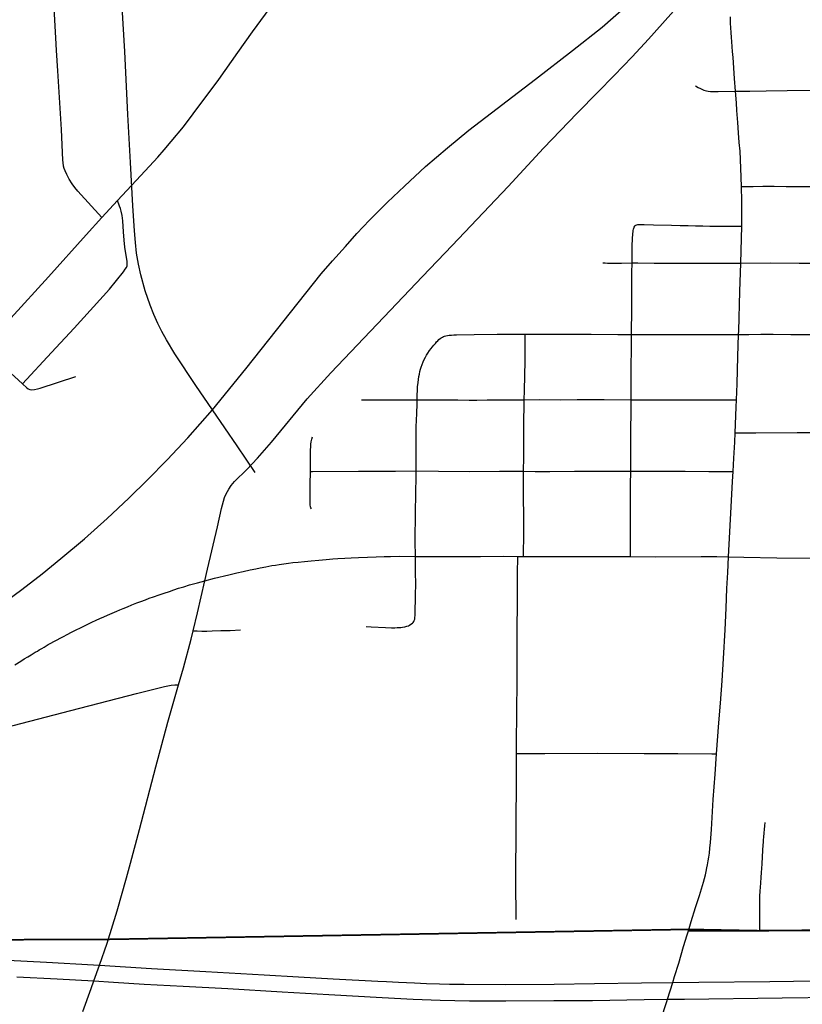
# Model space of a CAD drawing. Header units: feet. Extents: x 2113747 to 2516209, y 960708 to 1356798.
# Tile 23 of 92: x 2278482 to 2282864, y 1143748 to 1149263. Entities that reach past the tile are written whole.
import ezdxf

# ---------------------------------------------------------------- set-up
doc = ezdxf.new("R2010")
doc.units = ezdxf.units.FT
doc.header["$LTSCALE"] = 20
doc.header["$MEASUREMENT"] = 0
doc.linetypes.add('OhDOT_USTN3', pattern=[0.22, 0.165, -0.055])
doc.linetypes.add('rr2', pattern=[0])
for name, color, linetype in [('GM_X_City_Street', 251, 'Continuous'), ('GM_X_County_Road', 3, 'Continuous'), ('GM_X_Rail_Line', 251, 'rr2'), ('GM_X_State_Route', 1, 'Continuous'), ('GM_X_Township', 251, 'OhDOT_USTN3')]:
    doc.layers.add(name, color=color, linetype=linetype)

msp = doc.modelspace()

# ---------------------------------------------------------------- linework, layer by layer
at = {"layer": 'GM_X_City_Street', "flags": 128}
for points in [[(2278942.8, 1148155.1), (2278808.8, 1148303), (2278791.8, 1148323.2), (2278775.9, 1148344.4), (2278760, 1148369.5), (2278745.8, 1148395.7), (2278736.6, 1148417.1), (2278731.4, 1148429.8), (2278728.4, 1148442.4), (2278725.3, 1148462.6), (2278723.8, 1148476.3), (2278715.9, 1148646.9), (2278696.2, 1148975.9), (2278688.6, 1149091.2), (2278684.9, 1149160.6), (2278673.5, 1149361.8)], [(2279029.2, 1148250), (2279160, 1148389.6), (2279255, 1148493.2), (2279291.4, 1148533.5), (2279329.7, 1148580.4), (2279399.4, 1148661.9), (2279454.2, 1148735.7), (2279597.5, 1148928), (2279704.4, 1149079), (2279786.3, 1149194.9), (2279905.3, 1149357.2)], [(2279518.5, 1146120), (2279533.4, 1146184.4), (2279590, 1146423), (2279612.4, 1146525.6), (2279623, 1146566), (2279629.3, 1146586.4), (2279638.9, 1146607.7), (2279653.6, 1146633.8), (2279666.7, 1146653.1), (2279685.5, 1146676.2), (2279754.3, 1146743.5), (2279813.9, 1146807.6), (2279891.9, 1146895.6), (2280091.7, 1147139.4), (2280224.8, 1147284.8), (2280521.3, 1147596), (2280738.6, 1147824), (2280903.5, 1147997.6), (2281216.7, 1148329.1), (2281415.4, 1148543.1), (2281603.9, 1148739.9), (2281719.2, 1148856.6), (2281811.3, 1148950.1), (2281911.2, 1149054.1), (2282002.4, 1149152.9), (2282175.4, 1149345.9)], [(2282490.3, 1148861.8), (2282485.4, 1148933.9), (2282476.6, 1149051.6), (2282473.6, 1149085.5), (2282471.8, 1149110.2), (2282469.7, 1149140.2), (2282468, 1149163.6), (2282465.8, 1149190.5), (2282464.1, 1149217.1), (2282462.4, 1149243.5), (2282461.9, 1149261.3), (2282461.9, 1149279.6)], [(2282266.7, 1148891.8), (2282281.9, 1148883.1), (2282293.6, 1148876.6), (2282304.9, 1148871), (2282312.2, 1148868), (2282320, 1148865.4), (2282327.9, 1148863.6), (2282337.4, 1148861.9), (2282349.6, 1148860.6), (2282363.5, 1148860.1), (2282392.6, 1148860.1), (2282490.3, 1148861.8)], [(2282490.3, 1148861.8), (2282571.1, 1148862.7), (2282662.7, 1148864.3), (2282779.5, 1148866), (2282924.5, 1148868.1), (2283068.9, 1148869.4)], [(2282523.7, 1148328.9), (2282519.7, 1148431.9), (2282515.4, 1148525.7), (2282511.1, 1148575.7), (2282507.2, 1148629.5), (2282502.9, 1148686.4), (2282498.3, 1148753.9), (2282495.2, 1148796.7), (2282490.3, 1148861.8)], [(2282523.7, 1148328.9), (2282590, 1148329.4), (2282642.5, 1148329.9), (2282707.1, 1148329.5), (2282773.2, 1148329.4), (2282840.5, 1148328.9), (2282926.6, 1148328.1), (2283069.7, 1148328.3)], [(2282525.2, 1148106.3), (2282525.3, 1148108), (2282525.3, 1148246.5), (2282523.7, 1148328.9)], [(2278498.2, 1147223.5), (2278659.7, 1147399), (2278787.6, 1147535.3), (2278985.3, 1147754), (2279063.7, 1147850.1), (2279073.8, 1147864.6), (2279079.6, 1147874.5), (2279083.4, 1147883.7), (2279084.5, 1147892.8), (2279083.4, 1147908.9), (2279071.2, 1147988.2), (2279067.4, 1148028.3), (2279064.3, 1148073.7), (2279059.5, 1148136.3), (2279055.9, 1148165.5), (2279050.7, 1148190.7), (2279046.5, 1148205.6), (2279041.5, 1148218.8), (2279029.2, 1148250)], [(2278942.8, 1148155.1), (2279029.2, 1148250)], [(2278432, 1147590.5), (2278644.2, 1147823.1), (2278853.7, 1148057.1), (2278942.8, 1148155.1)], [(2281910.7, 1147900.3), (2281911.2, 1147933.4), (2281912.3, 1147986.2), (2281912.3, 1148007.5), (2281912.7, 1148024), (2281913.6, 1148042.7), (2281914.7, 1148055.8), (2281915.4, 1148065), (2281916.3, 1148073.7), (2281917.6, 1148081.9), (2281919.5, 1148090.3), (2281921.4, 1148095.2), (2281923.2, 1148100), (2281925.8, 1148105.6), (2281928.9, 1148109.7)], [(2281928.9, 1148109.7), (2281932.8, 1148112.3), (2281938, 1148114.5), (2281943.6, 1148115.4), (2281952.3, 1148115.8), (2281960.6, 1148115.8), (2281979.2, 1148114.9), (2282031.4, 1148113.1), (2282132.1, 1148111.4), (2282180.5, 1148110.2), (2282225.9, 1148109.2), (2282265.8, 1148108.8), (2282307.1, 1148107.8), (2282346.6, 1148106.5), (2282369.2, 1148106), (2282395.2, 1148106), (2282476.9, 1148106), (2282501.1, 1148106.2), (2282525.2, 1148106.3)], [(2282520.1, 1147898.5), (2282525.2, 1148106.3)], [(2281746.7, 1147900.4), (2281760, 1147900.1), (2281773.9, 1147899.6), (2281852, 1147900), (2281910.7, 1147900.3)], [(2281907.8, 1147499.8), (2281909.5, 1147646.2), (2281910, 1147752.2), (2281909.6, 1147845.5), (2281910.7, 1147900.3)], [(2281910.7, 1147900.3), (2281942.8, 1147900.4), (2282035.3, 1147899.9), (2282120, 1147899), (2282184.3, 1147899), (2282270.8, 1147899.5), (2282339.3, 1147899), (2282418.1, 1147898.6), (2282520.1, 1147898.5)], [(2282507.4, 1147500), (2282508, 1147520.9), (2282515.1, 1147739.8), (2282520.1, 1147898.5)], [(2282520.1, 1147898.5), (2282684.1, 1147900.5), (2282846.1, 1147900), (2283041.5, 1147898.6), (2283073.6, 1147898.3)], [(2280707.5, 1147134), (2280708.3, 1147164.3), (2280709.2, 1147184.3), (2280710.5, 1147206), (2280712.7, 1147229.9), (2280714.8, 1147246.8), (2280717.5, 1147263.7), (2280720.1, 1147277.2), (2280723.6, 1147292.4), (2280727, 1147304.6), (2280730.5, 1147315.8), (2280735.7, 1147331), (2280742.3, 1147346.7), (2280747.9, 1147359.7), (2280754, 1147372.3), (2280760.1, 1147383.1), (2280767, 1147395.3), (2280777, 1147410.1), (2280785.3, 1147420.9), (2280791.8, 1147429.2), (2280800.5, 1147439.1), (2280810, 1147450), (2280816.9, 1147457.9), (2280823, 1147464.4), (2280829.9, 1147471.4), (2280836.4, 1147476.6), (2280842.2, 1147480.4)], [(2280842.2, 1147480.4), (2280850.3, 1147485.3), (2280856, 1147487.9), (2280861.6, 1147490.1), (2280868.1, 1147492.2), (2280876.8, 1147494.4), (2280886.8, 1147495.7), (2280899.8, 1147496.6), (2280912.4, 1147497.4), (2280927.2, 1147497.8), (2281027.1, 1147500.4), (2281156.6, 1147501), (2281245.5, 1147500.8), (2281313.4, 1147500.7)], [(2281306.9, 1147134.5), (2281307.9, 1147185.9), (2281312.3, 1147351.8), (2281313.4, 1147500.7)], [(2281313.4, 1147500.7), (2281481.3, 1147500.7), (2281585, 1147501.1), (2281681.9, 1147501.4), (2281831.3, 1147500.5), (2281907.8, 1147499.8)], [(2281906, 1147134.3), (2281906, 1147224.8), (2281906.7, 1147306.7), (2281907.7, 1147430.4), (2281907.8, 1147499.8)], [(2281907.8, 1147499.8), (2282034.1, 1147499.1), (2282234.2, 1147499), (2282345.1, 1147499), (2282486.6, 1147500), (2282507.4, 1147500)], [(2282495.8, 1147134.5), (2282499.7, 1147222.6), (2282503.6, 1147375.9), (2282507.4, 1147500)], [(2282507.4, 1147500), (2282564.7, 1147500.2), (2282632.3, 1147500.8), (2282701.1, 1147500.8), (2282799.7, 1147499.9), (2282916, 1147499.6), (2283041.8, 1147500.9), (2283074.7, 1147501.2)], [(2278278.6, 1147422.5), (2278498.2, 1147223.5)], [(2278498.2, 1147223.5), (2278521.7, 1147200.8), (2278530.4, 1147195), (2278540, 1147191.2), (2278550, 1147189.6), (2278566, 1147191.3), (2278581.3, 1147194.8), (2278596.8, 1147199.3), (2278796.9, 1147263.6)], [(2280396, 1147134.1), (2280477.2, 1147133.2), (2280554.9, 1147132.7), (2280634.3, 1147133.6), (2280707.5, 1147134)], [(2280702.6, 1146735.2), (2280703, 1146881.6), (2280703, 1146983.2), (2280705.6, 1147056.6), (2280707, 1147111.4), (2280707.5, 1147134)], [(2280707.5, 1147134), (2280776.8, 1147134), (2280861.9, 1147133.5), (2280934.8, 1147133), (2280998.2, 1147132.4), (2281042.1, 1147132.5), (2281099.4, 1147133.4), (2281201.9, 1147134.3), (2281306.9, 1147134.5)], [(2281303.7, 1146734), (2281304.5, 1146813.1), (2281304.8, 1146982.3), (2281306.9, 1147134.5)], [(2281306.9, 1147134.5), (2281390, 1147134.6), (2281511.5, 1147134.5), (2281603.1, 1147134.9), (2281755.1, 1147134.8), (2281906, 1147134.3)], [(2281903.8, 1146733.8), (2281904.4, 1146811.6), (2281904.9, 1146957.5), (2281905.3, 1147071.3), (2281906, 1147134.3)], [(2281906, 1147134.3), (2282018.2, 1147134.3), (2282214.5, 1147134.2), (2282361.3, 1147134.1), (2282495.8, 1147134.5)], [(2282488.4, 1146949.6), (2282494, 1147091.9), (2282495.8, 1147134.5)], [(2282488.4, 1146949.6), (2282603.5, 1146949), (2282835.4, 1146950.2), (2282914.4, 1146949.8), (2282950, 1146949.7), (2282993.5, 1146951), (2283029.5, 1146953.2), (2283043, 1146954.5), (2283050.4, 1146955.4), (2283057.3, 1146956.7), (2283066, 1146959.3), (2283089.5, 1146968), (2283104.7, 1146974.1), (2283129.4, 1146984.1)], [(2280110.1, 1146732.8), (2280109.7, 1146778.5), (2280110, 1146839.6), (2280110.9, 1146856.1), (2280111.6, 1146869.2), (2280113.1, 1146885.6), (2280114.8, 1146898.7), (2280117.8, 1146913), (2280122.6, 1146926.4)], [(2282476.7, 1146732.7), (2282480.8, 1146807.1), (2282485.6, 1146896.5), (2282488.4, 1146949.6)], [(2280115.5, 1146522.2), (2280112.5, 1146528.7), (2280110.7, 1146534.8), (2280109.4, 1146545.2), (2280108.6, 1146556.5), (2280108.1, 1146573.4), (2280108.6, 1146600.8), (2280109.3, 1146659.5), (2280110.1, 1146732.8)], [(2280110.1, 1146732.8), (2280121, 1146732.9), (2280380.2, 1146734.5), (2280586.5, 1146734.8), (2280702.6, 1146735.2)], [(2280697.7, 1146256.8), (2280696.2, 1146342.3), (2280697.6, 1146502.1), (2280699.8, 1146607.2), (2280702.5, 1146707.9), (2280702.6, 1146735.2)], [(2280702.6, 1146735.2), (2280826.6, 1146733.9), (2281000.3, 1146732.9), (2281169.2, 1146733.7), (2281303.7, 1146734)], [(2281303.5, 1146256.8), (2281304, 1146286.2), (2281305.4, 1146360), (2281305, 1146442.5), (2281304.6, 1146489.8), (2281303.7, 1146581.9), (2281303.7, 1146734)], [(2281303.7, 1146734), (2281367.7, 1146733), (2281450.6, 1146732.7), (2281588.3, 1146733.4), (2281761.1, 1146733.9), (2281855.3, 1146733.8), (2281903.8, 1146733.8)], [(2281902.8, 1146255.6), (2281901.5, 1146383.9), (2281902.4, 1146528.5), (2281903, 1146656.6), (2281903.8, 1146733.8)], [(2281903.8, 1146733.8), (2281955.2, 1146734.2), (2282029.9, 1146734.6), (2282125.4, 1146734.2), (2282207.9, 1146733.2), (2282340.4, 1146732.7), (2282476.7, 1146732.7)], [(2282450.9, 1146254), (2282458.5, 1146394.6), (2282465.5, 1146535.2), (2282473.6, 1146675.7), (2282476.7, 1146732.7)], [(2279518.5, 1146120), (2279573.1, 1146134.3), (2279653.1, 1146154.2), (2279699.1, 1146165.1), (2279733.6, 1146172.7), (2279773.1, 1146181.4), (2279805.3, 1146187.9), (2279827.9, 1146192.7), (2279860, 1146198.7), (2279893.4, 1146204.8), (2279914.3, 1146208.3), (2279934.7, 1146211.7), (2279961.2, 1146215.6), (2279986.8, 1146219.1), (2280012.4, 1146222.1), (2280041.1, 1146225.1), (2280076.7, 1146228.6), (2280113.6, 1146232.1), (2280157.4, 1146236.3), (2280198.7, 1146240.2), (2280235.2, 1146242.9), (2280263.4, 1146245), (2280302.5, 1146247.6), (2280338.5, 1146249.3), (2280378.5, 1146251.1), (2280429.3, 1146252.8), (2280478.8, 1146254.5), (2280522.6, 1146255.7), (2280558.3, 1146256.6), (2280611.2, 1146257.5), (2280697.7, 1146256.8)], [(2280681.7, 1145883), (2280685.6, 1145887), (2280689.1, 1145891.8), (2280691.7, 1145897), (2280694.3, 1145904.4), (2280695.1, 1145909.6), (2280695.6, 1145915.3), (2280696, 1145924.8), (2280696.5, 1145938.3), (2280696.9, 1145954.8), (2280697.4, 1145970.6), (2280698.6, 1146003), (2280699.1, 1146049.9), (2280699.6, 1146092.2), (2280699.2, 1146176.9), (2280697.7, 1146256.8)], [(2280697.7, 1146256.8), (2280895.9, 1146256.7), (2281062, 1146256.4), (2281190.3, 1146257.2), (2281271, 1146256.9)], [(2281264.4, 1145153.2), (2281264.9, 1145208.6), (2281266.2, 1145383.6), (2281267.2, 1145560.3), (2281266.9, 1145801.7), (2281268.7, 1146040.1), (2281269.2, 1146158.7), (2281271, 1146256.9)], [(2281271, 1146256.9), (2281303.5, 1146256.8)], [(2281303.5, 1146256.8), (2281511, 1146256.2), (2281804.5, 1146256.1), (2281902.8, 1146255.6)], [(2281902.8, 1146255.6), (2282044.6, 1146255.1), (2282298.7, 1146255.8), (2282386.4, 1146255.4), (2282450.9, 1146254)], [(2282384.6, 1145151.4), (2282396.8, 1145323.8), (2282405.9, 1145435.3), (2282414.7, 1145560.4), (2282423, 1145684.6), (2282432.2, 1145844.8), (2282437, 1145966), (2282441.4, 1146077.6), (2282446.6, 1146166.1), (2282450.9, 1146254)], [(2282450.9, 1146254), (2282536.6, 1146252.3), (2282722.5, 1146249.2), (2283026, 1146246), (2283350.4, 1146242.8), (2283410.8, 1146244)], [(2278455.4, 1145649.2), (2278489.3, 1145670.4), (2278508, 1145682.2), (2278527.1, 1145693.9), (2278546.2, 1145705.6), (2278558.4, 1145713), (2278569.7, 1145719.9), (2278581.4, 1145726.8), (2278592.3, 1145733.4), (2278605.7, 1145741.2), (2278619.2, 1145749), (2278630.5, 1145755.5), (2278642.7, 1145762.4), (2278657.4, 1145770.7), (2278673, 1145779.3), (2278691.3, 1145789.3), (2278709.1, 1145798.9), (2278727.3, 1145808.9), (2278747.3, 1145819.3), (2278772.1, 1145831.9), (2278799.4, 1145845.7), (2278822.9, 1145857.5), (2278845.5, 1145868.3), (2278868.5, 1145879.1), (2278887.2, 1145887.8), (2278911.5, 1145899.1), (2278931.9, 1145908.6), (2278953.6, 1145918.6), (2278973.6, 1145927.7), (2279001, 1145939.4), (2279026.2, 1145950.3), (2279043.1, 1145957.6), (2279060.9, 1145965), (2279085.2, 1145975), (2279110.8, 1145985.4), (2279138.2, 1145996.3), (2279161.2, 1146004.9), (2279186, 1146014), (2279208.1, 1146021.9), (2279232, 1146030.1), (2279263.3, 1146040.9), (2279291.9, 1146050.9), (2279321, 1146060.9), (2279345.8, 1146069.5), (2279371.2, 1146078), (2279400.9, 1146087.1), (2279432.4, 1146096.8), (2279478.5, 1146109.5), (2279518.5, 1146120)], [(2279453.6, 1145840.4), (2279477.3, 1145941.5), (2279518.5, 1146120)], [(2280422.9, 1145864), (2280449.8, 1145862.7), (2280530.4, 1145858.5), (2280564.4, 1145857.5), (2280582.8, 1145857.4), (2280595.7, 1145857.9), (2280607, 1145858.3), (2280617, 1145859.2), (2280626.5, 1145860.5), (2280638.7, 1145862.6), (2280650.4, 1145865.7), (2280658.7, 1145868.7), (2280664.8, 1145871.8), (2280672.1, 1145876.5), (2280681.7, 1145883)], [(2279372.3, 1145536.9), (2279399.7, 1145631.6), (2279442.4, 1145792.2), (2279453.6, 1145840.4)], [(2279453.6, 1145840.4), (2279476.8, 1145839.6), (2279502.5, 1145838.7), (2279530.3, 1145838.3), (2279560.2, 1145839.1), (2279608, 1145840.8), (2279661, 1145842.5), (2279718.7, 1145844.7)], [(2277941.3, 1145175.6), (2277953.4, 1145178.7), (2278201, 1145244.6), (2278335.6, 1145279.7), (2278445.4, 1145308.8), (2278768.1, 1145392.9), (2279136, 1145489.1), (2279293.2, 1145528.1), (2279312.7, 1145532.1), (2279329.7, 1145534.7), (2279350.5, 1145536.5), (2279372.3, 1145536.9)], [(2278928.6, 1143967.4), (2278971.9, 1144090), (2279027.5, 1144271.8), (2279080.5, 1144455.8), (2279103.6, 1144539), (2279153, 1144726.3), (2279245.1, 1145078.4), (2279312.3, 1145328.7), (2279372.3, 1145536.9)], [(2281261.4, 1144223.7), (2281261.1, 1144441.3), (2281262.1, 1144750), (2281263.1, 1145008.4), (2281264.4, 1145153.2)], [(2281264.4, 1145153.2), (2281423.5, 1145152.8), (2281716.6, 1145153.9), (2281979.3, 1145153), (2282166.9, 1145152.4), (2282357.1, 1145151.5), (2282384.6, 1145151.4)], [(2282226.5, 1144159.1), (2282242.1, 1144212.2), (2282266.5, 1144290.8), (2282287.8, 1144357.1), (2282300, 1144395.4), (2282305.6, 1144413.7), (2282310.8, 1144431.5), (2282316.9, 1144452.3), (2282322.1, 1144473.1), (2282326.5, 1144492.2), (2282330.4, 1144511.4), (2282333.9, 1144530), (2282337.4, 1144551.3), (2282340.8, 1144572.6), (2282343.9, 1144595.2), (2282346.9, 1144621.6), (2282349.6, 1144653.3), (2282355.2, 1144727.1), (2282365.7, 1144895.2), (2282376.7, 1145037.6), (2282384.6, 1145151.4)], [(2282625.8, 1144159.2), (2282626, 1144244.2), (2282626.1, 1144279.4), (2282625.7, 1144311.5), (2282626.1, 1144334.1), (2282626.5, 1144352.3), (2282628.3, 1144383.6), (2282629.6, 1144402.3), (2282631.4, 1144429.2), (2282634, 1144458.3), (2282636.1, 1144486.5), (2282637.5, 1144509.1), (2282638.8, 1144535.6), (2282641.4, 1144574.7), (2282643.6, 1144609.8), (2282645.8, 1144640.7), (2282646.6, 1144654.1), (2282647.5, 1144668.9), (2282648.8, 1144684.5), (2282650.6, 1144708.4), (2282652.3, 1144727.1), (2282654.5, 1144748.4), (2282656.7, 1144765.8)], [(2282139.1, 1143870.2), (2282149.1, 1143903.9), (2282172.1, 1143978.6), (2282199.9, 1144071.1), (2282219.9, 1144136.7), (2282226.5, 1144159.1)], [(2282226.5, 1144159.1), (2282488, 1144158.9), (2282625.8, 1144159.2)], [(2282625.8, 1144159.2), (2282677.3, 1144159.3), (2282954.1, 1144162)], [(2278897.4, 1143879), (2278928.6, 1143967.4)], [(2282109.2, 1143776), (2282139.1, 1143870.2)], [(2282026.7, 1143518.7), (2282031, 1143533.3), (2282044.1, 1143576.8), (2282056.2, 1143616.3), (2282071.9, 1143661.4), (2282105.4, 1143764.3), (2282109.2, 1143776)]]:
    msp.add_lwpolyline(points, dxfattribs=at)
at = {"layer": 'GM_X_County_Road', "flags": 128}
msp.add_lwpolyline([(2278836, 1143706.7), (2278882.1, 1143836.6), (2278897.4, 1143879)], dxfattribs=at)
at = {"layer": 'GM_X_Rail_Line', "flags": 128}
for points in [[(2279561.2, 1147077.2), (2279469.1, 1147214.8), (2279350.3, 1147392.1), (2279303.8, 1147469.5), (2279277.6, 1147516.6), (2279256.2, 1147561.6), (2279233.7, 1147611.8), (2279213.3, 1147664.1), (2279184.5, 1147744.6), (2279161, 1147834.1), (2279147.9, 1147894.2), (2279137, 1147955.9), (2279130.7, 1148014.5), (2279124.4, 1148080.4), (2279116.6, 1148220.1), (2279103.5, 1148463.3), (2279088.8, 1148731), (2279071.1, 1149084.6), (2279056.9, 1149332.5), (2279039.1, 1149670.4), (2279012.5, 1150173.5), (2278996.8, 1150497.8), (2278989.5, 1150596.4)], [(2279561.2, 1147077.2), (2279748, 1147307.6), (2280169.6, 1147838.8), (2280233.3, 1147911.4), (2280305.9, 1147993.1), (2280370.3, 1148065.7), (2280441.5, 1148139.9), (2280542.6, 1148240.2), (2280636.2, 1148330.9), (2280755.3, 1148441), (2280877.4, 1148545.1), (2280996.5, 1148644.7), (2281370.2, 1148929.3), (2281578.4, 1149089.6), (2281743.9, 1149220.7), (2281882.5, 1149342.7), (2281980.6, 1149437.1), (2282075, 1149533.7), (2282163.4, 1149635.6), (2282269.7, 1149765.2), (2282330.4, 1149843.8), (2282397.1, 1149942.7), (2282436.8, 1150005.6), (2282476.4, 1150069.3), (2282511.6, 1150127.7), (2282551.7, 1150201.7), (2282590.8, 1150278.7), (2282632, 1150364.2), (2282681, 1150483.1)], [(2273699.9, 1144598.7), (2274678.8, 1144711.8), (2275444.3, 1144803.2), (2275612.1, 1144830.1), (2275785.8, 1144861.6), (2275974.6, 1144902), (2276256.9, 1144971.7), (2276393.2, 1145011.4), (2276564.8, 1145063.8), (2276745.3, 1145125.2), (2277029.1, 1145234.6), (2277232.1, 1145323), (2277425.3, 1145413.6), (2277638, 1145523), (2277793.1, 1145609.8), (2277924.2, 1145686.2), (2278044.7, 1145761.1), (2278184.8, 1145851.8), (2278364.6, 1145976.8), (2278494.1, 1146071.2), (2278608.7, 1146158.8), (2278713.6, 1146245.7), (2278845.4, 1146355.8), (2278972.7, 1146469.7), (2279093.3, 1146582.8), (2279197.4, 1146685.4), (2279308.3, 1146797.7), (2279423.6, 1146920.5), (2279561.2, 1147077.2)], [(2279801.3, 1146726.9), (2279699.7, 1146876.4), (2279561.2, 1147077.2)]]:
    msp.add_lwpolyline(points, dxfattribs=at)
at = {"layer": 'GM_X_State_Route', "flags": 128}
for points in [[(2278089.8, 1144012), (2278633.3, 1143983.4), (2278896.2, 1143969.2), (2278928.6, 1143967.4), (2279220.4, 1143948.6), (2279524.9, 1143931.4), (2279850.3, 1143913.8), (2280043.5, 1143901.9), (2280236.9, 1143890.8), (2280486.7, 1143877.9), (2280537, 1143875.3), (2280603.5, 1143871.8), (2280692.1, 1143867.4), (2280760.2, 1143864.8), (2280833.8, 1143862.7), (2280888.7, 1143861.2), (2280971.7, 1143859.8), (2281204.8, 1143859.2), (2281474, 1143861.2), (2281700.5, 1143864), (2281963.1, 1143867.7), (2282139.1, 1143870.2), (2282284.7, 1143871.5), (2282681.8, 1143875.1), (2282947.6, 1143878.5)], [(2278466.7, 1143901.2), (2278691.4, 1143890), (2278897.4, 1143879)], [(2278897.4, 1143879), (2279006.8, 1143871.3), (2279178.8, 1143861.6), (2279398, 1143850.3), (2279646.9, 1143835.5), (2279951.4, 1143816.9), (2280213.6, 1143802.9), (2280511.7, 1143785.3), (2280685.3, 1143776.1), (2280836.1, 1143770.7), (2281000.1, 1143767.7), (2281203.5, 1143767.1), (2281472.6, 1143768.3), (2281689.2, 1143770), (2281977.9, 1143774.1), (2282109.2, 1143776), (2282204.3, 1143777.4), (2282752.3, 1143784.9), (2283041, 1143788.3), (2283500.3, 1143792.4), (2283985.8, 1143799.3), (2284125, 1143802.2), (2284318.6, 1143803.8)]]:
    msp.add_lwpolyline(points, dxfattribs=at)
at = {"layer": 'GM_X_Township', "flags": 128}
for points in [[(2273464.5, 1168621), (2274221.7, 1168649.1), (2275701.7, 1168644.7), (2277283, 1168666.7), (2279752.9, 1168691.5), (2283763.4, 1168713.6), (2286335.4, 1168752.7), (2288511.1, 1168775.2), (2290764.5, 1168794.1), (2291345.6, 1168797.4), (2292060.1, 1168786.7), (2297619.1, 1168802.5), (2298939.3, 1168800.1), (2298977.5, 1164715.2), (2298994.5, 1162899.3), (2299028.4, 1155427.9), (2299047.6, 1152560.7), (2299031.8, 1145317.1), (2299033.2, 1144175.6), (2297666.9, 1144176.2), (2295497.7, 1144177), (2292292.6, 1144206.4), (2290241, 1144200.7), (2286546.8, 1144190.6), (2284989, 1144172.2), (2284147.3, 1144164.5), (2283046.1, 1144163.7), (2282945.7, 1144162.9), (2282615.9, 1144160.3), (2282223.6, 1144167.6), (2278962.2, 1144111.4), (2276673.1, 1144104.1), (2276352.4, 1144118), (2275977.4, 1144134.4), (2275848.1, 1144130), (2274451, 1144099.7), (2273706.6, 1144116.6), (2273652, 1147705.5), (2273648.4, 1148193.1), (2273644.5, 1148717.3), (2273636.5, 1149823), (2273631.6, 1150488), (2273596.3, 1155295.4), (2273585.4, 1158808.2), (2273559.6, 1160545.6), (2273539.3, 1163371.7), (2273485.8, 1167056), (2273464.5, 1168621)], [(2273706.6, 1144116.6), (2274451, 1144099.7), (2275848.1, 1144130), (2275977.4, 1144134.4), (2276352.4, 1144118), (2276673.1, 1144104.1), (2278962.2, 1144111.4), (2282223.6, 1144167.6), (2282615.9, 1144160.3), (2282945.7, 1144162.9), (2283046.1, 1144163.7), (2284147.3, 1144164.5), (2284989, 1144172.2), (2286546.8, 1144190.6), (2290241, 1144200.7), (2292292.6, 1144206.4), (2295497.7, 1144177), (2297666.9, 1144176.2), (2299033.2, 1144175.6), (2299033.9, 1144014.5), (2299047.5, 1140868.4), (2299047.6, 1140749.9), (2299047.8, 1140209.6), (2299046.1, 1140060.4), (2299044.3, 1139886.5), (2299057.8, 1135394.5), (2299057.9, 1135375.9), (2299058.9, 1134619.3), (2299063, 1131449.1), (2299075.5, 1121791.7), (2299079.5, 1118653.9), (2298612.7, 1118656.7), (2291693.7, 1118699.5), (2291590.1, 1118700.2), (2286495.2, 1118731.7), (2284462.4, 1118744.2), (2279390.2, 1118775.6), (2279101.6, 1118777.4), (2278180.8, 1118783.1), (2278095.3, 1118774.2), (2278025.8, 1118784.1), (2276681.8, 1118792.4), (2275473, 1118799.8), (2273938.9, 1118798.6), (2273876.6, 1118816.7), (2273859.4, 1119169.8), (2273866, 1121326.5), (2273809.4, 1124393.2), (2273799.7, 1125028), (2273794.2, 1125937.8), (2273793.6, 1126045), (2273791.5, 1126394.8), (2273784.2, 1127598.8), (2273782.4, 1127896.3), (2273781.7, 1128012.6), (2273776.3, 1128907.7), (2273761.9, 1131307.3), (2273735.1, 1134958.5), (2273727.1, 1137671.6), (2273707.6, 1143905.8), (2273706.6, 1144116.6)]]:
    msp.add_lwpolyline(points, dxfattribs=at)

doc.saveas('drawing.dxf')
